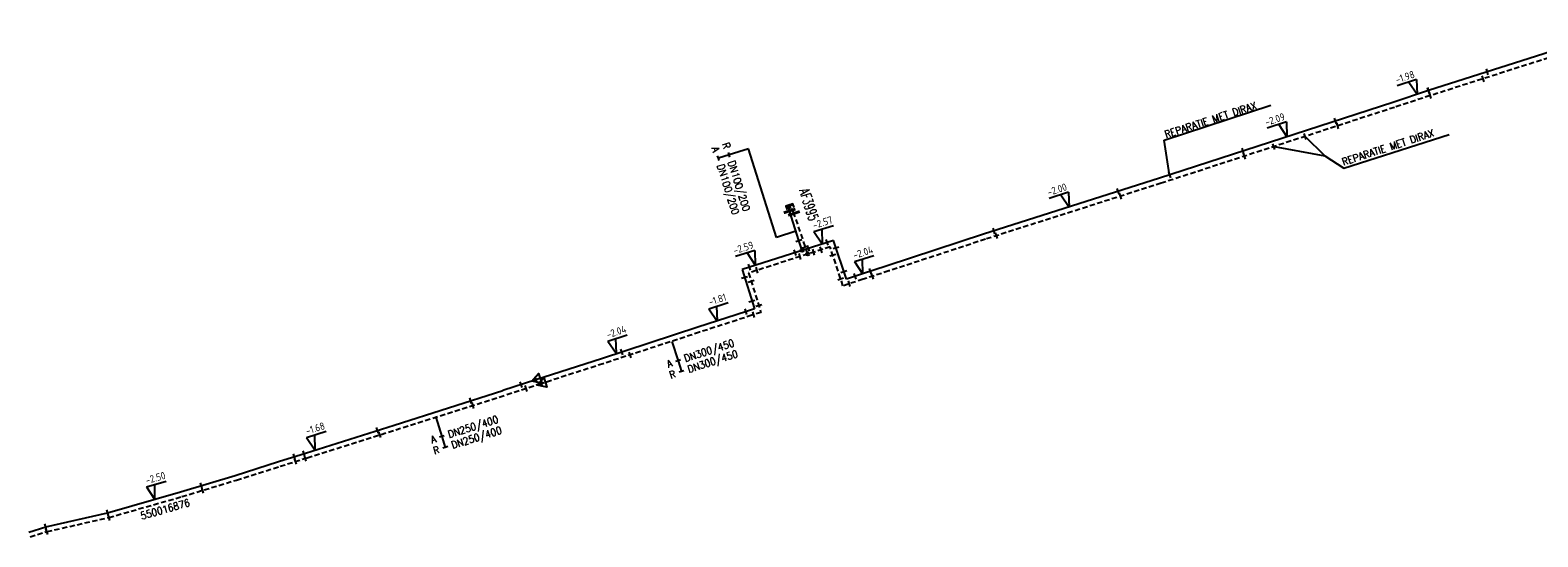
# Model space of a CAD drawing. Header units: millimetres. Extents: x 0 to 118318689, y 0 to 490460760.
# Tile 14 of 117: x 114587964 to 114773179, y 485663344 to 485725678. Entities that reach past the tile are written whole.
import ezdxf
from ezdxf.enums import TextEntityAlignment as Align

# ---------------------------------------------------------------- set-up
doc = ezdxf.new("R2010")
doc.units = ezdxf.units.MM
doc.header["$LTSCALE"] = 200
doc.linetypes.add('HIDDEN2', pattern=[4.7625, 3.175, -1.5875])
doc.layers.get('0').update_dxf_attribs({"color": 8})
for name, color, linetype in [('WT-C-AFSLUITER', 7, 'Continuous'), ('WT-C-mof', 7, 'Continuous'), ('WT-C-tstuk', 7, 'Continuous'), ('WT-C-VERLOOP', 7, 'Continuous'), ('WT-I-diam', 7, 'Continuous'), ('WT-I-info', 7, 'Continuous'), ('WT-I-NAP', 7, 'Continuous'), ('WT-L-aanvoer', 6, 'Continuous'), ('WT-L-retour', 6, 'HIDDEN2')]:
    doc.layers.add(name, color=color, linetype=linetype)
doc.styles.add('DIN17', font='ROMANS.SHX', dxfattribs={"width": 0.9})
doc.styles.add('ISOCP', font='ISOCP.SHX')

# ---------------------------------------------------------------- blocks, each defined once
blk = doc.blocks.new('LR-VERL')
at = {"color": 0, "linetype": 'ByBlock', "lineweight": -2}
blk.add_lwpolyline([(1.08, 0), (-1.08, -1.25), (-1.08, 1.25)], close=True, dxfattribs=at)
blk = doc.blocks.new('LR-mof')
at = {"color": 0, "linetype": 'ByBlock', "lineweight": -2}
blk.add_line((0, -0.75), (0, 0.75), dxfattribs=at)
blk = doc.blocks.new('LR-tsb')
blk.add_circle((0, 0), 0.375)
blk = doc.blocks.new('LR-smof')
at = {"color": 0, "linetype": 'ByBlock', "lineweight": -2}
blk.add_lwpolyline([(1, 0.5), (0, 0.5), (0, -0.5), (1, -0.5)], dxfattribs=at)
blk = doc.blocks.new('nap1')
at = {"color": 0, "linetype": 'Continuous'}
for p, q in [((-1, 3.5), (0, 0)), ((-1, 3.5), (4, 3.5)), ((1, 3.5), (0, 0))]:
    blk.add_line(p, q, dxfattribs=at)
at = {"color": 0, "linetype": 'Continuous', "style": 'ISOCP'}
for tag, p in [('*1', (1.7, 5)), ('*2', (4, 1.5))]:
    blk.add_attdef(tag, text='', height=1.8, dxfattribs=at).set_placement(p, align=Align.MIDDLE)
blk = doc.blocks.new('nap2')
at = {"color": 0, "linetype": 'Continuous'}
for p, q in [((1, 3.5), (-4, 3.5)), ((-1, 3.5), (0, 0)), ((1, 3.5), (0, 0))]:
    blk.add_line(p, q, dxfattribs=at)
at = {"color": 0, "linetype": 'Continuous', "style": 'ISOCP'}
for tag, p in [('*1', (-1.5, 5)), ('*2', (-4, 1.5))]:
    blk.add_attdef(tag, text='', height=1.8, dxfattribs=at).set_placement(p, align=Align.MIDDLE)
blk = doc.blocks.new('LR-AFS')
at = {"color": 0, "lineweight": -3, "const_width": 0.7}
blk.add_lwpolyline([(0, -1.5), (0, 1.5)], dxfattribs=at)
at = {"color": 7, "linetype": 'ByBlock', "lineweight": -2, "style": 'DIN17', "width": 0.9}
blk.add_attdef('*1', text='', height=2.5, dxfattribs=at).set_placement((0, 5), align=Align.MIDDLE)
at = {"color": 0, "linetype": 'ByBlock', "lineweight": -2, "style": 'DIN17', "width": 0.3, "flags": 1}
for tag, p in [('*2', (2.5, 1.5)), ('OCODE', (-7.5, -2.5)), ('NCODE', (-2.5, -2.5)), ('BC', (2.5, -2.5)), ('RK', (7.5, -2.5)), ('FABR', (-7.5, -7.5)), ('ST', (-7.5, -5)), ('VCODE', (-2.5, -5)), ('TYPE', (-2.5, -7.5)), ('OPBOUW', (2.5, -7.5)), ('NIVO', (2.5, -5)), ('BEDIEN', (7.5, -7.5)), ('IMM', (7.5, -5)), ('VERTR', (-7.5, -10)), ('OPBLEN', (-2.5, -10)), ('HULPST', (2.5, -10)), ('VERLSP', (7.5, -10)), ('BORDL', (-7.5, -15)), ('DEKM', (-7.5, -12.5)), ('PDATUM', (-2.5, -12.5)), ('BORDX', (-2.5, -15)), ('BORDY', (2.5, -15)), ('OPM', (2.5, -12.5)), ('BORDZ', (7.5, -15)), ('BORD', (7.5, -12.5))]:
    blk.add_attdef(tag, text='', height=1.8, dxfattribs=at).set_placement(p, align=Align.MIDDLE)
blk = doc.blocks.new('LR-hyp')
at = {"color": 7, "linetype": 'ByBlock', "lineweight": -3, "style": 'DIN17', "width": 0.9}
blk.add_attdef('*1', text='', height=1.8, dxfattribs=at).set_placement((0, 0), align=Align.MIDDLE)
at = {"color": 7, "linetype": 'ByBlock', "lineweight": -2, "style": 'DIN17', "width": 0.9, "flags": 1}
blk.add_attdef('*2', text='', height=1.8, dxfattribs=at).set_placement((0, -5), align=Align.MIDDLE)
blk = doc.blocks.new('LR-DIAO2')
at = {"color": 0, "lineweight": -3}
blk.add_line((0, 0), (0, -5), dxfattribs=at)
at = {"color": 0, "linetype": 'Continuous', "lineweight": -3}
blk.add_line((0, -5), (0, -7.8), dxfattribs=at)
at = {"color": 0, "lineweight": -3}
for points in [[(0.61, -5), (0, -5), (-0.61, -5)], [(0.61, -7.8), (0, -7.8), (-0.61, -7.8)]]:
    blk.add_lwpolyline(points, dxfattribs=at)
at = {"color": 1, "lineweight": -3, "style": 'DIN17', "width": 0.9}
for tag, p in [('*1', (-1.61, -5)), ('*2', (-1.61, -7.78))]:
    blk.add_attdef(tag, text='', height=1.8, dxfattribs=at).set_placement(p, align=Align.MIDDLE_RIGHT)
for tag, p in [('*11', (1.61, -5)), ('*12', (1.61, -7.8))]:
    blk.add_attdef(tag, text='', height=1.8, dxfattribs=at).set_placement(p, align=Align.MIDDLE_LEFT)

msp = doc.modelspace()

# ---------------------------------------------------------------- linework, layer by layer
at = {"layer": 'WT-I-diam'}
for p, q in [((114679658, 485700185), (114676225, 485711096)), ((114682043, 485700936), (114679658, 485700185))]:
    msp.add_line(p, q, dxfattribs=at)
at = {"layer": 'WT-I-info'}
for p, q in [((114727288, 485712162), (114740387, 485716430)), ((114727946, 485707863), (114727288, 485712162)), ((114740774, 485711358), (114747014, 485710216)), ((114747014, 485710216), (114744597, 485712603)), ((114749339, 485708703), (114762297, 485712846)), ((114747014, 485710216), (114749339, 485708703))]:
    msp.add_line(p, q, dxfattribs=at)
at = {"layer": 'WT-L-aanvoer'}
for p, q in [((114783105, 485725678), (114759757, 485718243)), ((114755354, 485716790), (114726711, 485707461)), ((114759757, 485718243), (114755354, 485716790)), ((114726711, 485707461), (114705086, 485700564)), ((114681257, 485703434), (114681042, 485704116)), ((114682395, 485699818), (114681257, 485703434)), ((114705086, 485700564), (114693257, 485696669)), ((114686651, 485699819), (114679691, 485697598)), ((114682792, 485698588), (114682395, 485699818)), ((114688233, 485695045), (114686651, 485699819)), ((114679691, 485697598), (114675417, 485696240)), ((114693257, 485696669), (114690079, 485695646)), ((114675417, 485696240), (114676930, 485691375)), ((114690079, 485695646), (114688233, 485695045)), ((114675962, 485691071), (114669994, 485689125)), ((114676930, 485691375), (114675962, 485691071)), ((114669994, 485689125), (114658143, 485685259)), ((114658143, 485685259), (114650098, 485682659)), ((114650098, 485682659), (114646039, 485681348)), ((114632688, 485677098), (114646039, 485681348)), ((114621809, 485673656), (114632688, 485677098)), ((114613132, 485670910), (114618491, 485672606)), ((114618491, 485672606), (114621809, 485673656)), ((114606433, 485668869), (114613132, 485670910)), ((114597482, 485666307), (114606433, 485668869)), ((114589878, 485664580), (114597482, 485666307)), ((114587783, 485663916), (114589878, 485664580))]:
    msp.add_line(p, q, dxfattribs=at)
at = {"layer": 'WT-L-retour', "lineweight": -3}
for p, q in [((114782686, 485724863), (114759954, 485717624)), ((114759954, 485717624), (114755557, 485716173)), ((114755557, 485716173), (114726912, 485706843)), ((114726912, 485706843), (114705321, 485699957)), ((114681799, 485703132), (114681423, 485704239)), ((114683172, 485699085), (114681799, 485703132)), ((114686236, 485699004), (114679888, 485696979)), ((114683482, 485698126), (114683172, 485699085)), ((114687819, 485694227), (114686236, 485699004)), ((114705321, 485699957), (114693458, 485696051)), ((114679888, 485696979), (114676229, 485695816)), ((114676229, 485695816), (114677744, 485690947)), ((114690281, 485695028), (114687819, 485694227)), ((114693458, 485696051), (114690281, 485695028)), ((114677744, 485690947), (114676612, 485690600)), ((114676612, 485690600), (114670195, 485688507)), ((114670195, 485688507), (114658344, 485684641)), ((114658344, 485684641), (114650745, 485682185)), ((114650745, 485682185), (114646239, 485680729)), ((114632869, 485676526), (114646239, 485680729)), ((114621990, 485673084), (114632869, 485676526)), ((114618672, 485672034), (114621990, 485673084)), ((114613310, 485670337), (114618672, 485672034)), ((114606603, 485668293), (114613310, 485670337)), ((114597631, 485665726), (114606603, 485668293)), ((114590035, 485664000), (114597631, 485665726)), ((114587965, 485663344), (114590035, 485664000))]:
    msp.add_line(p, q, dxfattribs=at)

# ---------------------------------------------------------------- block references
at = {"layer": 'WT-C-AFSLUITER', "linetype": 'Continuous'}
ref = msp.add_blockref('LR-AFS', (114681257, 485703434), dxfattribs=dict(at, xscale=500, yscale=500, zscale=500, rotation=288.1713))
ref.add_attrib('*1', 'AF3995', dxfattribs={"layer": '0', "color": 7, "linetype": 'ByBlock', "lineweight": -2, "height": 1250, "rotation": 288.1713, "style": 'DIN17', "width": 0.65}).set_placement((114683632, 485704213), align=Align.MIDDLE)
at = {"layer": 'WT-C-AFSLUITER', "linetype": 'Continuous', "xscale": 500, "yscale": 500, "zscale": 500, "rotation": 288.1713}
msp.add_blockref('LR-AFS', (114681799, 485703132), dxfattribs=at)
at = {"layer": 'WT-C-mof', "linetype": 'Continuous'}
for name, p, xscale, yscale, zscale, rotation in [('LR-mof', (114766965, 485720539), 500, 500, 500, 17.66330000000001), ('LR-mof', (114766455, 485719694), 500, 500, 500, 17.66330000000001), ('LR-mof', (114759757, 485718243), 499.9999999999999, 499.9999999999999, 499.9999999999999, 18.26569999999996), ('LR-mof', (114759767, 485718247), 500, 500, 500, 17.66330000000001), ('LR-mof', (114759980, 485717632), 500, 500, 500, 17.66330000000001), ('LR-mof', (114748319, 485714499), 500.0000000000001, 500.0000000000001, 500.0000000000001, 18.26589999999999), ('LR-mof', (114748583, 485713901), 500.0000000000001, 500.0000000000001, 500.0000000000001, 18.26589999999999), ('LR-mof', (114740746, 485711349), 500, 500, 500, 18.04050000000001), ('LR-mof', (114744584, 485712599), 500, 500, 500, 18.04050000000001), ('LR-mof', (114736955, 485710797), 500.0000000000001, 500.0000000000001, 500.0000000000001, 18.26589999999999), ('LR-mof', (114737128, 485710170), 500.0000000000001, 500.0000000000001, 500.0000000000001, 18.26589999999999), ('LR-mof', (114727956, 485707867), 500, 500, 500, 18.04050000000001), ('LR-mof', (114721626, 485705839), 500, 500, 500, 17.7505), ('LR-smof', (114681042, 485704116), 500.0000000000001, 500.0000000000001, 500.0000000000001, 287.466), ('LR-smof', (114681423, 485704239), 500.0000000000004, 500.0000000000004, 500.0000000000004, 288.7508), ('LR-mof', (114721915, 485705249), 500, 500, 500, 17.7505), ('LR-mof', (114706371, 485700974), 499.9999999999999, 499.9999999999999, 499.9999999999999, 17.68939999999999), ('LR-mof', (114706665, 485700386), 499.9999999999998, 499.9999999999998, 499.9999999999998, 17.68910000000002), ('LR-mof', (114681935, 485698314), 499.9999999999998, 499.9999999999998, 499.9999999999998, 17.69750000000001), ('LR-mof', (114682399, 485699803), 500.0000000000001, 500.0000000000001, 500.0000000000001, 287.8960999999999), ('LR-mof', (114683196, 485699011), 500.0000000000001, 500.0000000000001, 500.0000000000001, 287.8960999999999), ('LR-mof', (114683587, 485698841), 499.9999999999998, 499.9999999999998, 499.9999999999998, 17.69750000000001), ('LR-mof', (114684217, 485698360), 499.9999999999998, 499.9999999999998, 499.9999999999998, 17.69750000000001), ('LR-mof', (114685140, 485698654), 499.9999999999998, 499.9999999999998, 499.9999999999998, 17.69750000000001), ('LR-mof', (114685869, 485699569), 499.9999999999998, 499.9999999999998, 499.9999999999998, 17.69750000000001), ('LR-mof', (114686949, 485698918), 499.9999999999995, 499.9999999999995, 499.9999999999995, 288.335), ('LR-mof', (114676325, 485696529), 500, 500, 500, 17.6277), ('LR-mof', (114677263, 485696145), 500, 500, 500, 17.6277), ('LR-mof', (114682543, 485697826), 499.9999999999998, 499.9999999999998, 499.9999999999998, 17.69750000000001), ('LR-mof', (114686564, 485698016), 499.9999999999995, 499.9999999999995, 499.9999999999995, 288.335), ('LR-mof', (114675718, 485695271), 499.9999999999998, 499.9999999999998, 499.9999999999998, 287.2831), ('LR-mof', (114676544, 485694805), 499.9999999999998, 499.9999999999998, 499.9999999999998, 287.2831), ('LR-mof', (114687537, 485695078), 499.9999999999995, 499.9999999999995, 499.9999999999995, 288.335), ('LR-mof', (114687925, 485695974), 499.9999999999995, 499.9999999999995, 499.9999999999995, 288.335), ('LR-mof', (114688598, 485694481), 500.0000000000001, 500.0000000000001, 500.0000000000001, 18.01499999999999), ('LR-mof', (114689325, 485695401), 500.0000000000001, 500.0000000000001, 500.0000000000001, 18.01499999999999), ('LR-mof', (114691193, 485696004), 500.0000000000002, 500.0000000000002, 500.0000000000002, 17.8436), ('LR-mof', (114691434, 485695399), 499.9999999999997, 499.9999999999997, 499.9999999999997, 17.84340000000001), ('LR-mof', (114675907, 485691053), 500, 500, 500, 18.06480000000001), ('LR-mof', (114676622, 485692366), 499.9999999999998, 499.9999999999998, 499.9999999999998, 287.2831), ('LR-mof', (114676858, 485690675), 500, 500, 500, 17.05839999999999), ('LR-mof', (114677470, 485691828), 499.9999999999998, 499.9999999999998, 499.9999999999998, 287.2831), ('LR-mof', (114660640, 485686074), 500, 500, 500, 18.06480000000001), ('LR-mof', (114661667, 485685725), 500, 500, 500, 18.06480000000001), ('LR-mof', (114648281, 485682072), 500, 500, 500, 17.9069), ('LR-mof', (114648899, 485681589), 500, 500, 500, 17.9069), ('LR-mof', (114642083, 485680089), 500, 500, 500, 17.6588), ('LR-mof', (114642365, 485679512), 499.9999999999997, 499.9999999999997, 499.9999999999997, 17.45439999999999), ('LR-mof', (114630639, 485676449), 500, 500, 500, 17.5566), ('LR-mof', (114630921, 485675910), 500, 500, 500, 17.5566), ('LR-mof', (114620415, 485673215), 500, 500, 500, 17.5566), ('LR-mof', (114620563, 485672632), 500, 500, 500, 17.5566), ('LR-mof', (114621602, 485673590), 500, 500, 500, 17.5566), ('LR-mof', (114621773, 485673015), 500, 500, 500, 17.5566), ('LR-mof', (114608984, 485669646), 500, 500, 500, 16.9499), ('LR-mof', (114609160, 485669073), 500, 500, 500, 16.9499), ('LR-mof', (114589869, 485664577), 499.9999999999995, 499.9999999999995, 499.9999999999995, 12.79940000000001), ('LR-mof', (114597482, 485666307), 500.0000000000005, 500.0000000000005, 500.0000000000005, 15.97050000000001), ('LR-mof', (114597641, 485665729), 500.0000000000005, 500.0000000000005, 500.0000000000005, 15.97050000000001), ('LR-mof', (114590019, 485663995), 500, 500, 500, 17.58170000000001)]:
    msp.add_blockref(name, p, dxfattribs=dict(at, xscale=xscale, yscale=yscale, zscale=zscale, rotation=rotation))
at = {"layer": 'WT-C-mof', "xscale": 500.0000000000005, "yscale": 500.0000000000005, "zscale": 500.0000000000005, "rotation": 197.9069}
for p in [(114650096, 485682665), (114650745, 485682185)]:
    msp.add_blockref('LR-mof', p, dxfattribs=at)
at = {"layer": 'WT-C-tstuk', "linetype": 'Continuous', "xscale": 500, "yscale": 500, "zscale": 500, "rotation": 107.8961}
for p in [(114682792, 485698588), (114683482, 485698126)]:
    msp.add_blockref('LR-tsb', p, dxfattribs=at)
at = {"layer": 'WT-C-VERLOOP', "linetype": 'Continuous', "xscale": 500.0000000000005, "yscale": 500.0000000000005, "zscale": 500.0000000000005, "rotation": 197.9069}
for p in [(114650096, 485682665), (114650745, 485682185)]:
    msp.add_blockref('LR-VERL', p, dxfattribs=at)
at = {"layer": 'WT-I-diam', "linetype": 'Continuous'}
for p, xscale, yscale, zscale, rotation, values in [((114676225, 485711096), 500.0000000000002, 500.0000000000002, 500.0000000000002, 287.4659911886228, {'*1': 'R', '*11': 'DN100/200', '*2': 'A', '*12': 'DN100/200'}), ((114666775, 485687391), 499.9999999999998, 499.9999999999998, 499.9999999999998, 18.0647859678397, {'*1': 'A', '*11': 'DN300/450', '*2': 'R', '*12': 'DN300/450'}), ((114637795, 485678075), 500.0000000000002, 500.0000000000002, 500.0000000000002, 17.45443580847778, {'*1': 'A', '*11': 'DN250/400', '*2': 'R', '*12': 'DN250/400'})]:
    msp.add_blockref('LR-DIAO2', p, dxfattribs=dict(at, xscale=xscale, yscale=yscale, zscale=zscale, rotation=rotation)).add_auto_attribs(values)
at = {"layer": 'WT-I-info', "linetype": 'Continuous', "xscale": 500.0000000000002, "yscale": 500.0000000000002, "zscale": 500.0000000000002, "rotation": 15.97051493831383}
msp.add_blockref('LR-hyp', (114604548, 485666749), dxfattribs=at).add_auto_attribs({'*1': '550016876'})
at = {"layer": 'WT-I-NAP', "linetype": 'Continuous'}
ref = msp.add_blockref('nap2', (114758354, 485717780), dxfattribs=dict(at, xscale=500.0000000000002, yscale=500.0000000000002, zscale=500.0000000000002, rotation=18.26572614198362))
ref.add_attrib('*1', '-1.98', dxfattribs={"layer": '0', "color": 1, "linetype": 'Continuous', "height": 900, "rotation": 18.26573, "style": 'ISOCP'}).set_placement((114756858, 485719919), align=Align.MIDDLE)
ref = msp.add_blockref('nap2', (114742363, 485712559), dxfattribs=dict(at, xscale=500, yscale=500, zscale=500, rotation=18.04052133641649))
ref.add_attrib('*1', '-2.09', dxfattribs={"layer": '0', "color": 1, "linetype": 'Continuous', "height": 900, "rotation": 18.04052, "style": 'ISOCP'}).set_placement((114740876, 485714704), align=Align.MIDDLE)
ref = msp.add_blockref('nap2', (114715586, 485703913), dxfattribs=dict(at, xscale=500.0000000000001, yscale=500.0000000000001, zscale=500.0000000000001, rotation=17.68939711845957))
ref.add_attrib('*1', '-2.00', dxfattribs={"layer": '0', "color": 1, "linetype": 'Continuous', "height": 900, "rotation": 17.6894, "style": 'ISOCP'}).set_placement((114714111, 485706067), align=Align.MIDDLE)
ref = msp.add_blockref('nap1', (114685261, 485699375), dxfattribs=dict(at, xscale=500, yscale=500, zscale=500, rotation=17.69746860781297))
ref.add_attrib('*1', '-2.57', dxfattribs={"layer": '0', "color": 1, "linetype": 'Continuous', "height": 900, "rotation": 17.69747, "style": 'ISOCP'}).set_placement((114685311, 485702016), align=Align.MIDDLE)
ref = msp.add_blockref('nap2', (114677048, 485696758), dxfattribs=dict(at, xscale=500, yscale=500, zscale=500, rotation=17.6276562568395))
ref.add_attrib('*1', '-2.59', dxfattribs={"layer": '0', "color": 1, "linetype": 'Continuous', "height": 900, "rotation": 17.62766, "style": 'ISOCP'}).set_placement((114675576, 485698914), align=Align.MIDDLE)
ref = msp.add_blockref('nap1', (114690230, 485695695), dxfattribs=dict(at, xscale=500, yscale=500, zscale=500, rotation=17.84364003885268))
ref.add_attrib('*1', '-2.04', dxfattribs={"layer": '0', "color": 1, "linetype": 'Continuous', "height": 900, "rotation": 17.84364, "style": 'ISOCP'}).set_placement((114690274, 485698335), align=Align.MIDDLE)
ref = msp.add_blockref('nap1', (114672353, 485689894), dxfattribs=dict(at, xscale=500, yscale=500, zscale=500, rotation=18.06478597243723))
ref.add_attrib('*1', '-1.81', dxfattribs={"layer": '0', "color": 1, "linetype": 'Continuous', "height": 900, "rotation": 18.06479, "style": 'ISOCP'}).set_placement((114672386, 485692534), align=Align.MIDDLE)
ref = msp.add_blockref('nap1', (114659946, 485685926), dxfattribs=dict(at, xscale=500.0000000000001, yscale=500.0000000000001, zscale=500.0000000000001, rotation=18.35199261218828))
ref.add_attrib('*1', '-2.04', dxfattribs={"layer": '0', "color": 1, "linetype": 'Continuous', "height": 900, "rotation": 18.35199, "style": 'ISOCP'}).set_placement((114659967, 485688567), align=Align.MIDDLE)
ref = msp.add_blockref('nap1', (114622930, 485674057), dxfattribs=dict(at, xscale=500, yscale=500, zscale=500, rotation=17.54221092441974))
ref.add_attrib('*1', '-1.68', dxfattribs={"layer": '0', "color": 1, "linetype": 'Continuous', "height": 900, "rotation": 17.54221, "style": 'ISOCP'}).set_placement((114622987, 485676697), align=Align.MIDDLE)
ref = msp.add_blockref('nap1', (114603229, 485667970), dxfattribs=dict(at, xscale=500, yscale=500, zscale=500, rotation=15.97051493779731))
ref.add_attrib('*1', '-2.50', dxfattribs={"layer": '0', "color": 1, "linetype": 'Continuous', "height": 900, "rotation": 15.97051, "style": 'ISOCP'}).set_placement((114603359, 485670607), align=Align.MIDDLE)

# ---------------------------------------------------------------- texts
at = {"layer": 'WT-I-info', "style": 'DIN17', "width": 0.9}
for p in [(114727490, 485712376), (114749296, 485709008)]:
    msp.add_text('REPARATIE MET DIRAX', height=900, rotation=18.04052, dxfattribs=at).set_placement(p)

doc.saveas('drawing.dxf')
